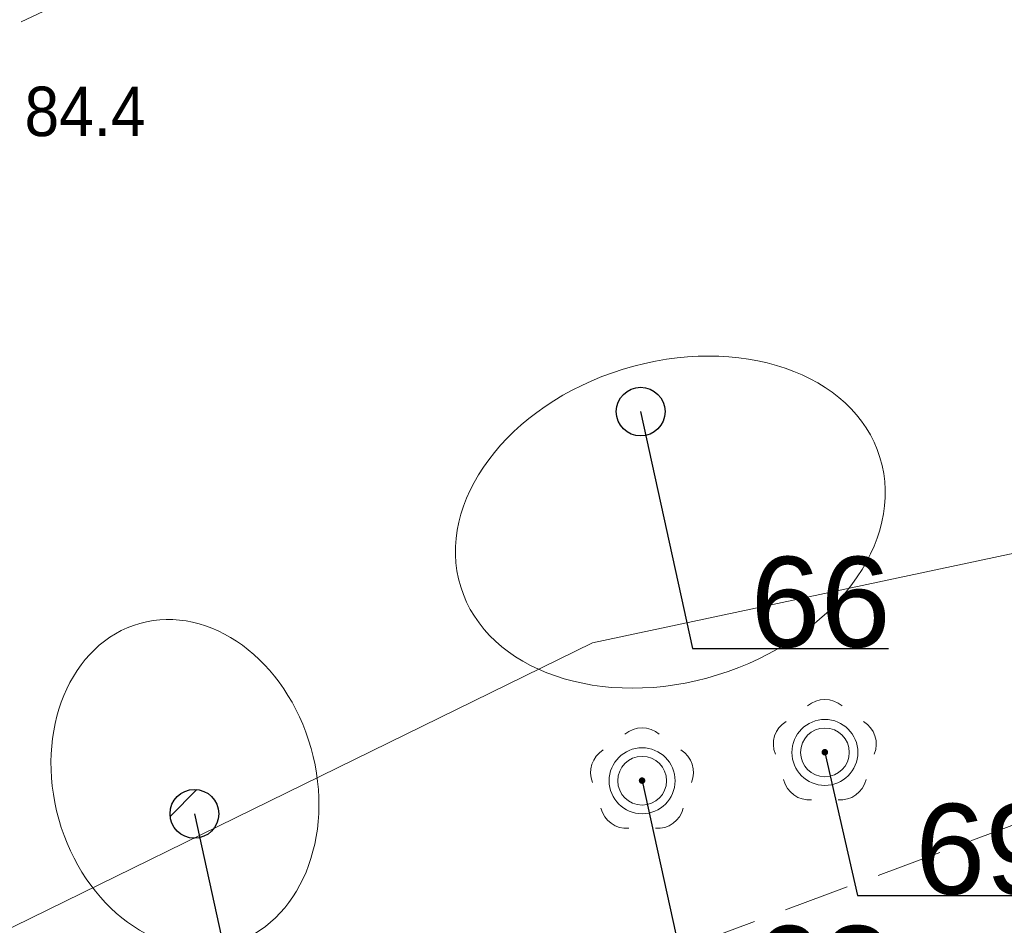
# Model space of a CAD drawing. Header units: metres. Extents: x 6540907 to 6541833, y 5893434 to 5894895.
# Tile 48 of 256: x 6541165 to 6541180, y 5893721 to 5893734. Entities that reach past the tile are written whole.
import ezdxf
from ezdxf import colors
from ezdxf.entities.mleader import LeaderData, LeaderLine
from ezdxf.math import Vec2, Vec3

# ---------------------------------------------------------------- set-up
doc = ezdxf.new("R2010")
doc.units = ezdxf.units.M
doc.header["$MEASUREMENT"] = 0
doc.linetypes.add('1.0_0.5', pattern=[1.5, 1, -0.5])
doc.layers.get('0').update_dxf_attribs({"color": 2, "linetype": 'CONTINUOUS', "lineweight": 5})
for name, color, linetype, lineweight in [('chodnik', 251, 'CONTINUOUS', 9), ('drzewo liściaste', 251, 'CONTINUOUS', 9), ('pikieta naturalna-Atr2', 251, 'CONTINUOUS', 9), ('przewód elektroenergetyczny podziemny', 251, 'CONTINUOUS', 9), ('skarpa nieumocniona', 251, 'CONTINUOUS', 9), ('z_g_drzewa do usuniecia', 10, 'CONTINUOUS', 20), ('z_i_drzewa_liściste_korony', 66, 'CONTINUOUS', 20), ('z_i_drzewa_opis', 7, 'CONTINUOUS', 25)]:
    doc.layers.add(name, color=color, linetype=linetype, lineweight=lineweight)
doc.styles.add('Opisowy', font='arial.ttf')
doc.styles.get("Standard").update_dxf_attribs({"font": 'Arial', "width": 0.75})

# ---------------------------------------------------------------- blocks, each defined once
blk = doc.blocks.new('OP021')
at = {"linetype": 'Continuous', "lineweight": 13}
h = blk.add_hatch(color=0, dxfattribs=at)
edge = h.paths.add_edge_path()
edge.add_arc((0, 0), 0.05, 0, 360)
at = {"color": 0, "linetype": 'Continuous', "lineweight": 13}
for centre, start, end in [((0, 0.4), 49.272, 130.728), ((-0.38, 0.124), 121.308, 202.548), ((0.38, 0.124), 337.452, 58.692), ((-0.235, -0.324), 193.221, 274.871), ((0.235, -0.324), 265.129, 346.7789999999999)]:
    blk.add_arc(centre, 0.4, start, end, dxfattribs=at)
blk = doc.blocks.new('_None')
blk = doc.blocks.new('punkt')
h = blk.add_hatch()
h.set_pattern_fill('ANSI32', color=256, scale=0.2)
h.set_pattern_definition([(45, (-4781848.87, -5644337.08), (-1.347038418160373, 1.347038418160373), []), (45, (-4781847.971974, -5644337.08), (-1.347038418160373, 1.347038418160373), [])])
edge = h.paths.add_edge_path()
edge.add_arc((0, 0), 0.2429884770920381, 0, 360)
blk.add_circle((0, 0), 0.2429884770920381)

msp = doc.modelspace()

# ---------------------------------------------------------------- linework, layer by layer
at = {"layer": 'chodnik', "linetype": '1.0_0.5', "lineweight": 18, "flags": 128}
msp.add_lwpolyline([(6541148.09, 5893710.203154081), (6541121.4, 5893696.703154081), (6541122.75, 5893694.81315408), (6541149.27, 5893707.44315408), (6541185.84, 5893721.06315408), (6541214.53, 5893724.55315408), (6541220.14, 5893724.06315408), (6541232.78, 5893720.54315408), (6541273.74, 5893698.72315408), (6541292.32, 5893691.73315408), (6541299.58, 5893690.08315408), (6541311.46, 5893689.823154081), (6541320.71, 5893691.52315408), (6541358.75, 5893703.01315408), (6541381.84, 5893702.76315408), (6541383.11, 5893702.283154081), (6541394.29, 5893699.46315408), (6541417.15, 5893690.50315408), (6541419.74, 5893688.413154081), (6541430.87, 5893678.663154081), (6541433.75, 5893676.30315408), (6541442.13, 5893664.703154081), (6541450.88, 5893651.85315408), (6541461.26, 5893638.50315408), (6541472.88, 5893627.113154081), (6541484.16, 5893618.953154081), (6541492.85, 5893614.033154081), (6541512, 5893607.15315408), (6541515.21, 5893606.55315408), (6541516.3, 5893609.15315408), (6541512.94, 5893609.993154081), (6541494.11, 5893616.77315408), (6541485.78, 5893621.47315408), (6541474.82, 5893629.413154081), (6541463.5, 5893640.50315408), (6541453.3, 5893653.613154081), (6541444.59, 5893666.42315408), (6541435.95, 5893678.38315408), (6541432.81, 5893680.953154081), (6541421.67, 5893690.71315408), (6541418.67, 5893693.12315408), (6541395.21, 5893702.323154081), (6541384.01, 5893705.14315408), (6541382.4, 5893705.76315408), (6541358.33, 5893706.01315408), (6541320.17, 5893694.50315408), (6541310.58, 5893692.44315408), (6541305.73, 5893692.42315408), (6541301.24, 5893692.62315408), (6541301.24, 5893692.62315408), (6541293.42, 5893694.87315408), (6541277.75, 5893700.703154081), (6541274.98, 5893701.48315408), (6541233.63, 5893723.15315408), (6541220.53, 5893727.12315408), (6541214.73, 5893727.19315408), (6541185.16, 5893724.01315408)], close=True, dxfattribs=at)
at = {"layer": 'przewód elektroenergetyczny podziemny', "linetype": 'Continuous', "lineweight": 18, "flags": 128}
msp.add_lwpolyline([(6541200.55, 5893728.33315408), (6541185.54, 5893727.413154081), (6541173.78, 5893724.913154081), (6541160.62, 5893718.46315408), (6541149.21, 5893713.50315408), (6541140.47, 5893709.30315408), (6541121.76, 5893700.863154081), (6541109.97, 5893695.04315408), (6541094.7, 5893688.63315408), (6541082.25, 5893681.493154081), (6541069.32, 5893672.51315408), (6541060.42, 5893665.89315408), (6541045.21, 5893655.33315408)], dxfattribs=at)
at = {"layer": 'skarpa nieumocniona', "linetype": '1.0_0.5', "lineweight": 18, "flags": 128}
msp.add_lwpolyline([(6541238.86, 5893726.25315408), (6541222.53, 5893736.27315408), (6541210.27, 5893741.94315408), (6541202.83, 5893742.69315408), (6541175.26, 5893742.363154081), (6541172.11, 5893741.02315408), (6541146.54, 5893728.64315408), (6541121.4, 5893713.94315408), (6541116.81, 5893708.58315408), (6541123.07, 5893711.83315408), (6541147.87, 5893726.10315408), (6541176.95, 5893739.96315408), (6541201.06, 5893739.783154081), (6541202.53, 5893739.68315408), (6541208.92, 5893738.703154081), (6541221.57, 5893733.96315408), (6541245.99, 5893719.033154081), (6541263.08, 5893708.613154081), (6541277.75, 5893700.703154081), (6541302.09, 5893693.35315408), (6541317.41, 5893694.42315408), (6541352.27, 5893704.453154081), (6541358.33, 5893706.01315408), (6541366.33, 5893706.573154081), (6541360.81, 5893706.93315408), (6541351.4, 5893707.533154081), (6541327.52, 5893701.203154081), (6541315.64, 5893697.83315408), (6541306.2, 5893696.21315408), (6541295.24, 5893697.573154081), (6541280.67, 5893704.14315408), (6541263.34, 5893711.21315408), (6541258.09, 5893714.33315408)], close=True, dxfattribs=at)
at = {"layer": 'z_g_drzewa do usuniecia', "linetype": 'Continuous'}
for centre in [(6541177.30089545, 5893723.250744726), (6541174.53089545, 5893722.820744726)]:
    msp.add_circle(centre, 0.5, dxfattribs=at)
at = {"layer": 'z_i_drzewa_liściste_korony', "linetype": 'Continuous'}
for centre, major_axis, ratio in [((6541174.958501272, 5893726.74190613), (-3.177510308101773, -0.9809763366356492), 0.7293933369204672), ((6541167.601178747, 5893722.775349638), (-0.6824183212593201, 2.431115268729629), 0.7866576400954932)]:
    msp.add_ellipse(centre, major_axis=major_axis, ratio=ratio, dxfattribs=at)

# ---------------------------------------------------------------- block references
at = {"layer": 'drzewo liściaste', "linetype": 'Continuous', "lineweight": 18}
for p in [(6541177.3, 5893723.25315408), (6541177.3, 5893723.25315408), (6541177.3, 5893723.25315408), (6541174.53, 5893722.823154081), (6541174.53, 5893722.823154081), (6541174.53, 5893722.823154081)]:
    msp.add_blockref('OP021', p, dxfattribs=at)
at = {"layer": 'z_g_drzewa do usuniecia', "linetype": 'Continuous', "xscale": 1.520278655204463, "yscale": 1.520278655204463, "zscale": 1.520278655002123}
for p in [(6541177.30089545, 5893723.250744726), (6541174.53089545, 5893722.820744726)]:
    msp.add_blockref('punkt', p, dxfattribs=at)
at = {"layer": 'z_i_drzewa_opis', "ltscale": 0.01, "xscale": 1.520278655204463, "yscale": 1.520278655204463, "zscale": 1.520278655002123}
for p in [(6541174.508153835, 5893728.417449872), (6541167.743948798, 5893722.319668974)]:
    msp.add_blockref('punkt', p, dxfattribs=at)

# ---------------------------------------------------------------- texts
at = {"layer": 'pikieta naturalna-Atr2', "width": 0.9}
msp.add_text('84.4', height=0.75, dxfattribs=at).set_placement((6541165.17, 5893732.59315408))

# ---------------------------------------------------------------- leaders
at = {"layer": 'z_g_drzewa do usuniecia', "linetype": 'Continuous'}
ml = msp.add_multileader_mtext('Standard', dxfattribs=at)
ml.set_content('69', color=256, style='Opisowy')
ml.set_leader_properties()
ml.set_arrow_properties(name='NONE')
ml.build(insert=Vec2(0, 0))
ml.multileader.update_dxf_attribs({"has_dogleg": 0, "text_left_attachment_type": 6, "text_right_attachment_type": 5, "text_top_attachment_type": 0, "text_bottom_attachment_type": 0, "dogleg_length": 1.91433062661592, "arrow_head_size": 7.005444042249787})
ctx = ml.context
ctx.base_point, ctx.char_height, ctx.arrow_head_size, ctx.landing_gap_size, ctx.plane_origin, ctx.plane_x_axis, ctx.plane_y_axis = Vec3(6541177.794951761, 5893721.079711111), 1.368250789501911, 7.005444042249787, 0.8756805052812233, Vec3(6541170.718434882, 5893715.274278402), Vec3(1, -1.49998432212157e-15), Vec3(1.49998432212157e-15, 1)
ctx.left_attachment, ctx.right_attachment, ctx.attachment_type = 6, 5, 2
notes = []
notes.append((ctx, [(1, (1, 1, 0), (6541174.754394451, 5893721.079711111), (1, -1.49998432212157e-15), 3.040557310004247, [(0, [(6541177.30089545, 5893723.250744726), (6541177.794951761, 5893721.079711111), (6541177.794951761, 5893721.079711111), (6541177.794951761, 5893721.079711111), (6541177.794951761, 5893721.079711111), (6541177.794951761, 5893721.079711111), (6541177.794951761, 5893721.079711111), (6541177.794951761, 5893721.079711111), (6541177.794951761, 5893721.079711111), (6541177.794951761, 5893721.079711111), (6541177.794951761, 5893721.079711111), (6541177.794951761, 5893721.079711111), (6541177.794951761, 5893721.079711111), (6541177.794951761, 5893721.079711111), (6541177.794951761, 5893721.079711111), (6541177.794951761, 5893721.079711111), (6541177.794951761, 5893721.079711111), (6541177.794951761, 5893721.079711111), (6541177.794951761, 5893721.079711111), (6541177.794951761, 5893721.079711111), (6541177.794951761, 5893721.079711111), (6541177.794951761, 5893721.079711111), (6541177.794951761, 5893721.079711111), (6541177.794951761, 5893721.079711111), (6541177.794951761, 5893721.079711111), (6541177.794951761, 5893721.079711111), (6541177.794951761, 5893721.079711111), (6541177.794951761, 5893721.079711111), (6541177.794951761, 5893721.079711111), (6541177.794951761, 5893721.079711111), (6541177.794951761, 5893721.079711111), (6541177.794951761, 5893721.079711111), (6541177.794951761, 5893721.079711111), (6541177.794951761, 5893721.079711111), (6541177.794951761, 5893721.079711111), (6541177.794951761, 5893721.079711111), (6541177.794951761, 5893721.079711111), (6541177.794951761, 5893721.079711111), (6541177.794951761, 5893721.079711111), (6541177.794951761, 5893721.079711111), (6541177.794951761, 5893721.079711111), (6541177.794951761, 5893721.079711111), (6541177.794951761, 5893721.079711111), (6541177.794951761, 5893721.079711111), (6541177.794951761, 5893721.079711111), (6541177.794951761, 5893721.079711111), (6541177.794951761, 5893721.079711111), (6541177.794951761, 5893721.079711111), (6541177.794951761, 5893721.079711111), (6541177.794951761, 5893721.079711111), (6541177.794951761, 5893721.079711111), (6541177.794951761, 5893721.079711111), (6541177.794951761, 5893721.079711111), (6541177.794951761, 5893721.079711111), (6541177.794951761, 5893721.079711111), (6541177.794951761, 5893721.079711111), (6541177.794951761, 5893721.079711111), (6541177.794951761, 5893721.079711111), (6541177.794951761, 5893721.079711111), (6541177.794951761, 5893721.079711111), (6541177.794951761, 5893721.079711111), (6541177.794951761, 5893721.079711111), (6541177.794951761, 5893721.079711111), (6541177.794951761, 5893721.079711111), (6541177.794951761, 5893721.079711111), (6541177.794951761, 5893721.079711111), (6541177.794951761, 5893721.079711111), (6541177.794951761, 5893721.079711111), (6541177.794951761, 5893721.079711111), (6541177.794951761, 5893721.079711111), (6541177.794951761, 5893721.079711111), (6541177.794951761, 5893721.079711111), (6541177.794951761, 5893721.079711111), (6541177.794951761, 5893721.079711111), (6541177.794951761, 5893721.079711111), (6541177.794951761, 5893721.079711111), (6541177.794951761, 5893721.079711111), (6541177.794951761, 5893721.079711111), (6541177.794951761, 5893721.079711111), (6541177.794951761, 5893721.079711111), (6541177.794951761, 5893721.079711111), (6541177.794951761, 5893721.079711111), (6541177.794951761, 5893721.079711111), (6541177.794951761, 5893721.079711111), (6541177.794951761, 5893721.079711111), (6541177.794951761, 5893721.079711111), (6541177.794951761, 5893721.079711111), (6541177.794951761, 5893721.079711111), (6541177.794951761, 5893721.079711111), (6541177.794951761, 5893721.079711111), (6541177.794951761, 5893721.079711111), (6541177.794951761, 5893721.079711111), (6541177.794951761, 5893721.079711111), (6541177.794951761, 5893721.079711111), (6541177.794951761, 5893721.079711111), (6541177.794951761, 5893721.079711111), (6541177.794951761, 5893721.079711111), (6541177.794951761, 5893721.079711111), (6541177.794951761, 5893721.079711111), (6541177.794951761, 5893721.079711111), (6541177.794951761, 5893721.079711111), (6541177.794951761, 5893721.079711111), (6541177.794951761, 5893721.079711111), (6541177.794951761, 5893721.079711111), (6541177.794951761, 5893721.079711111), (6541177.794951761, 5893721.079711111), (6541177.794951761, 5893721.079711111), (6541177.794951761, 5893721.079711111), (6541177.794951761, 5893721.079711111), (6541177.794951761, 5893721.079711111), (6541177.794951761, 5893721.079711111), (6541177.794951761, 5893721.079711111), (6541177.794951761, 5893721.079711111), (6541177.794951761, 5893721.079711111), (6541177.794951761, 5893721.079711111), (6541177.794951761, 5893721.079711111), (6541177.794951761, 5893721.079711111), (6541177.794951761, 5893721.079711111), (6541177.794951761, 5893721.079711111), (6541177.794951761, 5893721.079711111), (6541177.794951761, 5893721.079711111), (6541177.794951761, 5893721.079711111), (6541177.794951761, 5893721.079711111), (6541177.794951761, 5893721.079711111), (6541177.794951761, 5893721.079711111), (6541177.794951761, 5893721.079711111)], 256, [])])]))
ctx.mtext.insert, ctx.mtext.text_direction, ctx.mtext.rotation, ctx.mtext.flow_direction = Vec3(6541178.670632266, 5893722.471294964), Vec3(1, -1.49998432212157e-15), -1.49998432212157e-15, 5
ml = msp.add_multileader_mtext('Standard', dxfattribs=at)
ml.set_content('68', color=256, style='Opisowy')
ml.set_leader_properties()
ml.set_arrow_properties(name='NONE')
ml.build(insert=Vec2(0, 0))
ml.multileader.update_dxf_attribs({"has_dogleg": 0, "text_left_attachment_type": 6, "text_right_attachment_type": 5, "text_top_attachment_type": 0, "text_bottom_attachment_type": 0, "dogleg_length": 1.91433062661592, "arrow_head_size": 7.005444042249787})
ctx = ml.context
ctx.base_point, ctx.char_height, ctx.arrow_head_size, ctx.landing_gap_size, ctx.plane_origin, ctx.plane_x_axis, ctx.plane_y_axis = Vec3(6541175.319553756, 5893719.228342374), 1.368250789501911, 7.005444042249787, 0.8756805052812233, Vec3(6541167.948434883, 5893714.844278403), Vec3(1, -1.49998432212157e-15), Vec3(1.49998432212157e-15, 1)
ctx.left_attachment, ctx.right_attachment, ctx.attachment_type = 6, 5, 2
notes.append((ctx, [(1, (1, 1, 0), (6541172.278996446, 5893719.228342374), (1, -1.49998432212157e-15), 3.040557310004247, [(0, [(6541174.53089545, 5893722.820744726), (6541175.319553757, 5893719.228342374), (6541175.319553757, 5893719.228342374), (6541175.319553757, 5893719.228342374), (6541175.319553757, 5893719.228342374), (6541175.319553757, 5893719.228342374), (6541175.319553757, 5893719.228342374), (6541175.319553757, 5893719.228342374), (6541175.319553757, 5893719.228342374), (6541175.319553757, 5893719.228342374), (6541175.319553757, 5893719.228342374), (6541175.319553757, 5893719.228342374), (6541175.319553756, 5893719.228342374), (6541175.319553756, 5893719.228342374), (6541175.319553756, 5893719.228342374), (6541175.319553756, 5893719.228342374), (6541175.319553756, 5893719.228342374), (6541175.319553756, 5893719.228342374), (6541175.319553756, 5893719.228342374), (6541175.319553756, 5893719.228342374), (6541175.319553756, 5893719.228342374), (6541175.319553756, 5893719.228342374), (6541175.319553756, 5893719.228342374), (6541175.319553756, 5893719.228342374), (6541175.319553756, 5893719.228342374), (6541175.319553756, 5893719.228342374), (6541175.319553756, 5893719.228342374), (6541175.319553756, 5893719.228342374), (6541175.319553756, 5893719.228342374), (6541175.319553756, 5893719.228342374), (6541175.319553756, 5893719.228342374), (6541175.319553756, 5893719.228342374), (6541175.319553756, 5893719.228342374), (6541175.319553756, 5893719.228342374), (6541175.319553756, 5893719.228342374), (6541175.319553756, 5893719.228342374), (6541175.319553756, 5893719.228342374), (6541175.319553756, 5893719.228342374), (6541175.319553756, 5893719.228342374), (6541175.319553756, 5893719.228342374), (6541175.319553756, 5893719.228342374), (6541175.319553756, 5893719.228342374), (6541175.319553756, 5893719.228342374), (6541175.319553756, 5893719.228342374), (6541175.319553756, 5893719.228342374), (6541175.319553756, 5893719.228342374), (6541175.319553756, 5893719.228342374), (6541175.319553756, 5893719.228342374), (6541175.319553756, 5893719.228342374), (6541175.319553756, 5893719.228342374), (6541175.319553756, 5893719.228342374), (6541175.319553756, 5893719.228342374), (6541175.319553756, 5893719.228342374), (6541175.319553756, 5893719.228342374), (6541175.319553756, 5893719.228342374), (6541175.319553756, 5893719.228342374), (6541175.319553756, 5893719.228342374), (6541175.319553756, 5893719.228342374), (6541175.319553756, 5893719.228342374), (6541175.319553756, 5893719.228342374), (6541175.319553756, 5893719.228342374), (6541175.319553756, 5893719.228342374), (6541175.319553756, 5893719.228342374), (6541175.319553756, 5893719.228342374), (6541175.319553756, 5893719.228342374), (6541175.319553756, 5893719.228342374), (6541175.319553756, 5893719.228342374), (6541175.319553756, 5893719.228342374), (6541175.319553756, 5893719.228342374), (6541175.319553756, 5893719.228342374), (6541175.319553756, 5893719.228342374), (6541175.319553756, 5893719.228342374), (6541175.319553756, 5893719.228342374), (6541175.319553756, 5893719.228342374), (6541175.319553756, 5893719.228342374), (6541175.319553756, 5893719.228342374), (6541175.319553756, 5893719.228342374), (6541175.319553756, 5893719.228342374), (6541175.319553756, 5893719.228342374), (6541175.319553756, 5893719.228342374), (6541175.319553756, 5893719.228342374), (6541175.319553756, 5893719.228342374), (6541175.319553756, 5893719.228342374), (6541175.319553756, 5893719.228342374), (6541175.319553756, 5893719.228342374), (6541175.319553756, 5893719.228342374), (6541175.319553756, 5893719.228342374), (6541175.319553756, 5893719.228342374), (6541175.319553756, 5893719.228342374), (6541175.319553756, 5893719.228342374), (6541175.319553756, 5893719.228342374), (6541175.319553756, 5893719.228342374), (6541175.319553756, 5893719.228342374), (6541175.319553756, 5893719.228342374), (6541175.319553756, 5893719.228342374), (6541175.319553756, 5893719.228342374), (6541175.319553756, 5893719.228342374), (6541175.319553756, 5893719.228342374), (6541175.319553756, 5893719.228342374), (6541175.319553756, 5893719.228342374), (6541175.319553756, 5893719.228342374), (6541175.319553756, 5893719.228342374), (6541175.319553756, 5893719.228342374), (6541175.319553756, 5893719.228342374), (6541175.319553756, 5893719.228342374), (6541175.319553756, 5893719.228342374), (6541175.319553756, 5893719.228342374), (6541175.319553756, 5893719.228342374), (6541175.319553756, 5893719.228342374), (6541175.319553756, 5893719.228342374), (6541175.319553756, 5893719.228342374), (6541175.319553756, 5893719.228342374), (6541175.319553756, 5893719.228342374), (6541175.319553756, 5893719.228342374), (6541175.319553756, 5893719.228342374), (6541175.319553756, 5893719.228342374), (6541175.319553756, 5893719.228342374), (6541175.319553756, 5893719.228342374), (6541175.319553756, 5893719.228342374), (6541175.319553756, 5893719.228342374), (6541175.319553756, 5893719.228342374), (6541175.319553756, 5893719.228342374), (6541175.319553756, 5893719.228342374), (6541175.319553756, 5893719.228342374), (6541175.319553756, 5893719.228342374), (6541175.319553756, 5893719.228342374)], 256, [])])]))
ctx.mtext.insert, ctx.mtext.text_direction, ctx.mtext.rotation, ctx.mtext.flow_direction = Vec3(6541176.195234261, 5893720.619926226), Vec3(1, -1.49998432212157e-15), -1.49998432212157e-15, 5
at = {"layer": 'z_i_drzewa_opis'}
ml = msp.add_multileader_mtext('Standard', dxfattribs=at)
ml.set_content('66', color=256, style='Opisowy')
ml.set_leader_properties()
ml.set_arrow_properties(name='NONE')
ml.build(insert=Vec2(0, 0))
ml.multileader.update_dxf_attribs({"has_dogleg": 0, "text_left_attachment_type": 6, "text_right_attachment_type": 5, "text_top_attachment_type": 0, "text_bottom_attachment_type": 0, "dogleg_length": 1.91433062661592, "arrow_head_size": 7.005444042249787})
ctx = ml.context
ctx.base_point, ctx.char_height, ctx.arrow_head_size, ctx.landing_gap_size, ctx.plane_origin, ctx.plane_x_axis, ctx.plane_y_axis = Vec3(6541175.296812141, 5893724.82504752), 1.368250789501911, 7.005444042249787, 0.8756805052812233, Vec3(6541167.925693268, 5893720.440983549), Vec3(1, -1.49998432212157e-15), Vec3(1.49998432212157e-15, 1)
ctx.left_attachment, ctx.right_attachment, ctx.attachment_type = 6, 5, 2
notes.append((ctx, [(1, (1, 1, 0), (6541172.256254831, 5893724.82504752), (1, -1.49998432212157e-15), 3.040557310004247, [(0, [(6541174.508153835, 5893728.417449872), (6541175.296812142, 5893724.82504752), (6541175.296812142, 5893724.82504752), (6541175.296812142, 5893724.82504752), (6541175.296812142, 5893724.82504752), (6541175.296812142, 5893724.82504752), (6541175.296812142, 5893724.82504752), (6541175.296812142, 5893724.82504752), (6541175.296812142, 5893724.82504752), (6541175.296812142, 5893724.82504752), (6541175.296812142, 5893724.82504752), (6541175.296812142, 5893724.82504752), (6541175.296812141, 5893724.82504752), (6541175.296812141, 5893724.82504752), (6541175.296812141, 5893724.82504752), (6541175.296812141, 5893724.82504752), (6541175.296812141, 5893724.82504752), (6541175.296812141, 5893724.82504752), (6541175.296812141, 5893724.82504752), (6541175.296812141, 5893724.82504752), (6541175.296812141, 5893724.82504752), (6541175.296812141, 5893724.82504752), (6541175.296812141, 5893724.82504752), (6541175.296812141, 5893724.82504752), (6541175.296812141, 5893724.82504752), (6541175.296812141, 5893724.82504752), (6541175.296812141, 5893724.82504752), (6541175.296812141, 5893724.82504752), (6541175.296812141, 5893724.82504752), (6541175.296812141, 5893724.82504752), (6541175.296812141, 5893724.82504752), (6541175.296812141, 5893724.82504752), (6541175.296812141, 5893724.82504752), (6541175.296812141, 5893724.82504752), (6541175.296812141, 5893724.82504752), (6541175.296812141, 5893724.82504752), (6541175.296812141, 5893724.82504752), (6541175.296812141, 5893724.82504752), (6541175.296812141, 5893724.82504752), (6541175.296812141, 5893724.82504752), (6541175.296812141, 5893724.82504752), (6541175.296812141, 5893724.82504752), (6541175.296812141, 5893724.82504752), (6541175.296812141, 5893724.82504752), (6541175.296812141, 5893724.82504752), (6541175.296812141, 5893724.82504752), (6541175.296812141, 5893724.82504752), (6541175.296812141, 5893724.82504752), (6541175.296812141, 5893724.82504752), (6541175.296812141, 5893724.82504752), (6541175.296812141, 5893724.82504752), (6541175.296812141, 5893724.82504752), (6541175.296812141, 5893724.82504752), (6541175.296812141, 5893724.82504752), (6541175.296812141, 5893724.82504752), (6541175.296812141, 5893724.82504752), (6541175.296812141, 5893724.82504752), (6541175.296812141, 5893724.82504752), (6541175.296812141, 5893724.82504752), (6541175.296812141, 5893724.82504752), (6541175.296812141, 5893724.82504752), (6541175.296812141, 5893724.82504752), (6541175.296812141, 5893724.82504752), (6541175.296812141, 5893724.82504752), (6541175.296812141, 5893724.82504752), (6541175.296812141, 5893724.82504752), (6541175.296812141, 5893724.82504752), (6541175.296812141, 5893724.82504752), (6541175.296812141, 5893724.82504752), (6541175.296812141, 5893724.82504752), (6541175.296812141, 5893724.82504752), (6541175.296812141, 5893724.82504752), (6541175.296812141, 5893724.82504752), (6541175.296812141, 5893724.82504752), (6541175.296812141, 5893724.82504752), (6541175.296812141, 5893724.82504752), (6541175.296812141, 5893724.82504752), (6541175.296812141, 5893724.82504752), (6541175.296812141, 5893724.82504752), (6541175.296812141, 5893724.82504752), (6541175.296812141, 5893724.82504752), (6541175.296812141, 5893724.82504752), (6541175.296812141, 5893724.82504752), (6541175.296812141, 5893724.82504752), (6541175.296812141, 5893724.82504752), (6541175.296812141, 5893724.82504752), (6541175.296812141, 5893724.82504752), (6541175.296812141, 5893724.82504752), (6541175.296812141, 5893724.82504752), (6541175.296812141, 5893724.82504752), (6541175.296812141, 5893724.82504752), (6541175.296812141, 5893724.82504752), (6541175.296812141, 5893724.82504752), (6541175.296812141, 5893724.82504752), (6541175.296812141, 5893724.82504752), (6541175.296812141, 5893724.82504752), (6541175.296812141, 5893724.82504752), (6541175.296812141, 5893724.82504752), (6541175.296812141, 5893724.82504752), (6541175.296812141, 5893724.82504752), (6541175.296812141, 5893724.82504752), (6541175.296812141, 5893724.82504752), (6541175.296812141, 5893724.82504752), (6541175.296812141, 5893724.82504752), (6541175.296812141, 5893724.82504752), (6541175.296812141, 5893724.82504752), (6541175.296812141, 5893724.82504752), (6541175.296812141, 5893724.82504752), (6541175.296812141, 5893724.82504752), (6541175.296812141, 5893724.82504752), (6541175.296812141, 5893724.82504752), (6541175.296812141, 5893724.82504752), (6541175.296812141, 5893724.82504752), (6541175.296812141, 5893724.82504752), (6541175.296812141, 5893724.82504752), (6541175.296812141, 5893724.82504752), (6541175.296812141, 5893724.82504752), (6541175.296812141, 5893724.82504752), (6541175.296812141, 5893724.82504752), (6541175.296812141, 5893724.82504752), (6541175.296812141, 5893724.82504752), (6541175.296812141, 5893724.82504752), (6541175.296812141, 5893724.82504752), (6541175.296812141, 5893724.82504752), (6541175.296812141, 5893724.82504752), (6541175.296812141, 5893724.82504752)], 256, [])])]))
ctx.mtext.insert, ctx.mtext.text_direction, ctx.mtext.rotation, ctx.mtext.flow_direction = Vec3(6541176.172492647, 5893726.216631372), Vec3(1, -1.49998432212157e-15), -1.49998432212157e-15, 5
ml = msp.add_multileader_mtext('Standard', dxfattribs=at)
ml.set_content('65', color=256, style='Opisowy')
ml.set_leader_properties()
ml.set_arrow_properties(name='NONE')
ml.build(insert=Vec2(0, 0))
ml.multileader.update_dxf_attribs({"has_dogleg": 0, "text_left_attachment_type": 6, "text_right_attachment_type": 5, "text_top_attachment_type": 0, "text_bottom_attachment_type": 0, "dogleg_length": 1.91433062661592, "arrow_head_size": 7.005444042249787})
ctx = ml.context
ctx.base_point, ctx.char_height, ctx.arrow_head_size, ctx.landing_gap_size, ctx.plane_origin, ctx.plane_x_axis, ctx.plane_y_axis = Vec3(6541168.532607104, 5893718.727266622), 1.368250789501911, 7.005444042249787, 0.8756805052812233, Vec3(6541161.16148823, 5893714.343202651), Vec3(1, -1.49998432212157e-15), Vec3(1.49998432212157e-15, 1)
ctx.left_attachment, ctx.right_attachment, ctx.attachment_type = 6, 5, 2
notes.append((ctx, [(1, (1, 1, 0), (6541165.492049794, 5893718.727266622), (1, -1.49998432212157e-15), 3.040557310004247, [(0, [(6541167.743948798, 5893722.319668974), (6541168.532607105, 5893718.727266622), (6541168.532607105, 5893718.727266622), (6541168.532607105, 5893718.727266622), (6541168.532607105, 5893718.727266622), (6541168.532607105, 5893718.727266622), (6541168.532607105, 5893718.727266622), (6541168.532607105, 5893718.727266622), (6541168.532607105, 5893718.727266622), (6541168.532607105, 5893718.727266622), (6541168.532607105, 5893718.727266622), (6541168.532607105, 5893718.727266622), (6541168.532607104, 5893718.727266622), (6541168.532607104, 5893718.727266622), (6541168.532607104, 5893718.727266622), (6541168.532607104, 5893718.727266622), (6541168.532607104, 5893718.727266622), (6541168.532607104, 5893718.727266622), (6541168.532607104, 5893718.727266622), (6541168.532607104, 5893718.727266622), (6541168.532607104, 5893718.727266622), (6541168.532607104, 5893718.727266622), (6541168.532607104, 5893718.727266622), (6541168.532607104, 5893718.727266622), (6541168.532607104, 5893718.727266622), (6541168.532607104, 5893718.727266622), (6541168.532607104, 5893718.727266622), (6541168.532607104, 5893718.727266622), (6541168.532607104, 5893718.727266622), (6541168.532607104, 5893718.727266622), (6541168.532607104, 5893718.727266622), (6541168.532607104, 5893718.727266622), (6541168.532607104, 5893718.727266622), (6541168.532607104, 5893718.727266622), (6541168.532607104, 5893718.727266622), (6541168.532607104, 5893718.727266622), (6541168.532607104, 5893718.727266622), (6541168.532607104, 5893718.727266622), (6541168.532607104, 5893718.727266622), (6541168.532607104, 5893718.727266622), (6541168.532607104, 5893718.727266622), (6541168.532607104, 5893718.727266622), (6541168.532607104, 5893718.727266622), (6541168.532607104, 5893718.727266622), (6541168.532607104, 5893718.727266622), (6541168.532607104, 5893718.727266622), (6541168.532607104, 5893718.727266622), (6541168.532607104, 5893718.727266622), (6541168.532607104, 5893718.727266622), (6541168.532607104, 5893718.727266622), (6541168.532607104, 5893718.727266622), (6541168.532607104, 5893718.727266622), (6541168.532607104, 5893718.727266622), (6541168.532607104, 5893718.727266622), (6541168.532607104, 5893718.727266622), (6541168.532607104, 5893718.727266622), (6541168.532607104, 5893718.727266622), (6541168.532607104, 5893718.727266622), (6541168.532607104, 5893718.727266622), (6541168.532607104, 5893718.727266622), (6541168.532607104, 5893718.727266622), (6541168.532607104, 5893718.727266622), (6541168.532607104, 5893718.727266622), (6541168.532607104, 5893718.727266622), (6541168.532607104, 5893718.727266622), (6541168.532607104, 5893718.727266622), (6541168.532607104, 5893718.727266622), (6541168.532607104, 5893718.727266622), (6541168.532607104, 5893718.727266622), (6541168.532607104, 5893718.727266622), (6541168.532607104, 5893718.727266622), (6541168.532607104, 5893718.727266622), (6541168.532607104, 5893718.727266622), (6541168.532607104, 5893718.727266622), (6541168.532607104, 5893718.727266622), (6541168.532607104, 5893718.727266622), (6541168.532607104, 5893718.727266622), (6541168.532607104, 5893718.727266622), (6541168.532607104, 5893718.727266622), (6541168.532607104, 5893718.727266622), (6541168.532607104, 5893718.727266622), (6541168.532607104, 5893718.727266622), (6541168.532607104, 5893718.727266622), (6541168.532607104, 5893718.727266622), (6541168.532607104, 5893718.727266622), (6541168.532607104, 5893718.727266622), (6541168.532607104, 5893718.727266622), (6541168.532607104, 5893718.727266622), (6541168.532607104, 5893718.727266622), (6541168.532607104, 5893718.727266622), (6541168.532607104, 5893718.727266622), (6541168.532607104, 5893718.727266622), (6541168.532607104, 5893718.727266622), (6541168.532607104, 5893718.727266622), (6541168.532607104, 5893718.727266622), (6541168.532607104, 5893718.727266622), (6541168.532607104, 5893718.727266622), (6541168.532607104, 5893718.727266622), (6541168.532607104, 5893718.727266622), (6541168.532607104, 5893718.727266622), (6541168.532607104, 5893718.727266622), (6541168.532607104, 5893718.727266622), (6541168.532607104, 5893718.727266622), (6541168.532607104, 5893718.727266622), (6541168.532607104, 5893718.727266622), (6541168.532607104, 5893718.727266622), (6541168.532607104, 5893718.727266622), (6541168.532607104, 5893718.727266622), (6541168.532607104, 5893718.727266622), (6541168.532607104, 5893718.727266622), (6541168.532607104, 5893718.727266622), (6541168.532607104, 5893718.727266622), (6541168.532607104, 5893718.727266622), (6541168.532607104, 5893718.727266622), (6541168.532607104, 5893718.727266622), (6541168.532607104, 5893718.727266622), (6541168.532607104, 5893718.727266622), (6541168.532607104, 5893718.727266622), (6541168.532607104, 5893718.727266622), (6541168.532607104, 5893718.727266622), (6541168.532607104, 5893718.727266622), (6541168.532607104, 5893718.727266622), (6541168.532607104, 5893718.727266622), (6541168.532607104, 5893718.727266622), (6541168.532607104, 5893718.727266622), (6541168.532607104, 5893718.727266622)], 256, [])])]))
ctx.mtext.insert, ctx.mtext.text_direction, ctx.mtext.rotation, ctx.mtext.flow_direction = Vec3(6541169.408287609, 5893720.118850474), Vec3(1, -1.49998432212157e-15), -1.49998432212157e-15, 5
for ctx, leaders in notes:
    for number, flags, end, landing, length, lines in leaders:
        leader = LeaderData()
        leader.index, (leader.has_last_leader_line, leader.has_dogleg_vector, leader.attachment_direction) = number, flags
        leader.last_leader_point, leader.dogleg_vector, leader.dogleg_length = Vec3(end), Vec3(landing), length
        for number, points, colour, breaks in lines:
            line = LeaderLine()
            line.index, line.vertices, line.color, line.breaks = number, Vec3.list(points), colors.encode_raw_color(colour), breaks
            leader.lines.append(line)
        ctx.leaders.append(leader)

doc.saveas('drawing.dxf')
